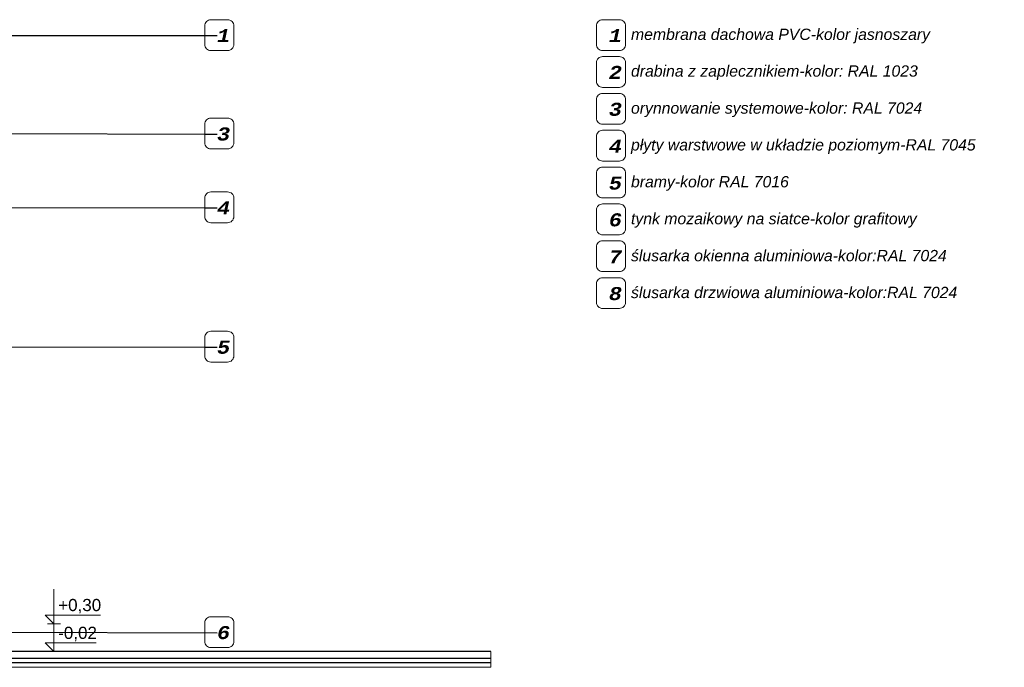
# Model space of a CAD drawing. Header units: millimetres. Extents: x 11 to 55443, y -2 to 19464.
# Tile 135 of 135: x 44112 to 55443, y 10654 to 18100. Entities that reach past the tile are written whole.
import ezdxf

# ---------------------------------------------------------------- set-up
doc = ezdxf.new("R2010")
doc.units = ezdxf.units.MM
doc.header["$MEASUREMENT"] = 0
doc.linetypes.add('Wipeout_Contour', pattern=[1000, 0, -1000])
for name, color, linetype, lineweight in [('A_OZN_ODNOSNIKI_Nr_pióra__46', 7, 'Continuous', 15), ('A_OZN_ODNOSNIKI_Nr_pióra__85', 7, 'Continuous', 13), ('A_OZN_OPIS_Nr_pióra__1', 7, 'Continuous', 13), ('A_WYM_ZEWNETRZNE_Nr_pióra__45', 7, 'Continuous', 15), ('A_WYM_ZEWNETRZNE_Nr_pióra__85', 7, 'Continuous', 13), ('Nowe_A__STROPY_Nr_pióra__1', 7, 'Continuous', 13), ('Nowe_A__STROPY_Nr_pióra__21', 7, 'Continuous', 25)]:
    doc.layers.add(name, color=color, linetype=linetype, lineweight=lineweight)
doc.layers.add('A_WYM_ZEWNETRZNE', color=7, linetype='Continuous')
doc.layers.add('Nowe_A__STROPY', color=7, linetype='Continuous')
doc.styles.add('STYL_AUTOMATYCZNY_3', font='arial.ttf')
doc.styles.add('STYL_AUTOMATYCZNY_5', font='txt')
doc.styles.add('STYL_AUTOMATYCZNY_7', font='arial.ttf')
doc.dimstyles.new('STYL_AUTOMATYCZNY__1', dxfattribs={"dimtxt": 0.18, "dimasz": 91.2, "dimexe": 0.18, "dimexo": 0.0625, "dimgap": 0, "dimtad": 0, "dimtih": 1, "dimtoh": 1, "dimdec": 4, "dimzin": 0, "dimdsep": 46, "dimcen": 0.09, "dimadec": 0, "dimazin": 0, "dimtfac": 1, "dimtdec": 4, "dimtmove": 0, "dimatfit": 3, "dimldrblk": 'ARROWHEAD_11', "dimfxl": 0, "dimtolj": 1, "dimtzin": 0, "dimarcsym": 0})

# ---------------------------------------------------------------- blocks, each defined once
blk = doc.blocks.new('ElemPrzekroju_27_1', base_point=(7287, 10854))
at = {"color": 254, "linetype": 'Wipeout_Contour', "lineweight": 0, "ltscale": 122838.887801}
blk.add_wipeout([(49534, 10754), (430, 10754), (430, 10704), (49534, 10704)], dxfattribs=at).dxf.layer = 'Nowe_A__STROPY'
at = {"color": 254, "linetype": 'Wipeout_Contour', "lineweight": 0, "ltscale": 122717.845394}
blk.add_wipeout([(430, 10654), (49534, 10654), (49534, 10704), (430, 10704)], dxfattribs=at).dxf.layer = 'Nowe_A__STROPY'
at = {"layer": 'Nowe_A__STROPY_Nr_pióra__1', "color": 7, "linetype": 'Continuous', "lineweight": 13}
blk.add_line((49534, 10654), (430, 10654), dxfattribs=at)
at = {"color": 254, "linetype": 'Wipeout_Contour', "lineweight": 0, "ltscale": 122996.403299}
blk.add_wipeout([(49534, 10834), (430, 10834), (430, 10754), (49534, 10754)], dxfattribs=at).dxf.layer = 'Nowe_A__STROPY'
at = {"layer": 'Nowe_A__STROPY_Nr_pióra__1', "color": 7, "linetype": 'Continuous', "lineweight": 13, "flags": 128}
blk.add_lwpolyline([(49534, 10834), (49534, 10754), (49534, 10704), (49534, 10654)], dxfattribs=at)
at = {"layer": 'Nowe_A__STROPY_Nr_pióra__21', "color": 7, "linetype": 'Continuous', "lineweight": 25}
for p, q in [((49534, 10834), (430, 10834)), ((49534, 10754), (430, 10754)), ((49534, 10704), (430, 10704))]:
    blk.add_line(p, q, dxfattribs=at)
blk = doc.blocks.new('Wymiary_1_1', base_point=(44505, 10834))
at = {"layer": 'A_WYM_ZEWNETRZNE_Nr_pióra__45', "color": 7, "linetype": 'Continuous', "lineweight": 15}
for p, q in [((44505, 11154), (44505, 11554)), ((44505, 11154), (44405, 11254)), ((44405, 11254), (44505, 11254)), ((44505, 11254), (45041, 11254)), ((44505, 10834), (44505, 11234)), ((44505, 10834), (44405, 10934)), ((44405, 10934), (44505, 10934)), ((44505, 10934), (44993, 10934))]:
    blk.add_line(p, q, dxfattribs=at)
at = {"layer": 'A_WYM_ZEWNETRZNE_Nr_pióra__85', "color": 7, "linetype": 'Continuous', "lineweight": 13}
for p, q in [((44505, 11154), (44430, 11154)), ((44505, 11154), (44580, 11154)), ((44505, 10834), (44430, 10834)), ((44505, 10834), (44580, 10834))]:
    blk.add_line(p, q, dxfattribs=at)
at = {"layer": 'A_WYM_ZEWNETRZNE_Nr_pióra__85', "color": 7, "lineweight": 13, "char_height": 140, "attachment_point": 7, "style": 'STYL_AUTOMATYCZNY_3'}
for s, insert in [('\\A1;{\\pql;\\fArial|b0|i0|c238|p0;\\W1.000000;+0,30}', (44555, 11274)), ('\\A1;{\\pql;\\fArial|b0|i0|c238|p0;\\W1.000000;-0,02}', (44555, 10954))]:
    blk.add_mtext(s, dxfattribs=dict(at, insert=insert))
blk = doc.blocks.new('ARROWHEAD_11')
at = {"color": 0, "linetype": 'Continuous', "lineweight": 0}
blk.add_line((0, 0), (-1, 0), dxfattribs=at)
at = {"color": 0, "linetype": 'Continuous', "lineweight": 0, "const_width": 0.25, "flags": 128}
blk.add_lwpolyline([(-0.125, 0, 1), (0.125, 0, 1)], format="xyb", close=True, dxfattribs=at)

msp = doc.modelspace()

# ---------------------------------------------------------------- block references
at = {"layer": 'Nowe_A__STROPY', "lineweight": 0}
msp.add_blockref('ElemPrzekroju_27_1', (7287, 10854), dxfattribs=at)

# ---------------------------------------------------------------- texts
at = {"layer": 'A_OZN_OPIS_Nr_pióra__1', "color": 7, "linetype": 'Continuous', "lineweight": 13, "char_height": 130, "attachment_point": 7, "style": 'STYL_AUTOMATYCZNY_7'}
for s, insert in [('\\A1;{\\pql;\\fArial|b0|i1|c238|p0;\\W1.000000;membrana dachowa PVC-kolor jasnoszary}', (51147, 17828)), ('\\A1;{\\pql;\\fArial|b0|i1|c238|p0;\\W1.000000;drabina z zaplecznikiem-kolor: RAL\\fArial|b0|i1|c238|p0;\\W1.000000; 1023}', (51147, 17406)), ('\\A1;{\\pql;\\fArial|b0|i1|c238|p0;\\W1.000000;orynnowanie systemowe-kolor: RAL\\fArial|b0|i1|c238|p0;\\W1.000000; 7024}', (51147, 16980)), ('\\A1;{\\pql;\\fArial|b0|i1|c238|p0;\\W1.000000;płyty warstwowe w układzie poziomym-RAL \\fArial|b0|i1|c238|p0;\\W1.000000;7045}', (51147, 16557)), ('\\A1;{\\pql;\\fArial|b0|i1|c238|p0;\\W1.000000;bramy-kolor RAL 70\\fArial|b0|i1|c238|p0;\\W1.000000;16}', (51147, 16133)), ('\\A1;{\\pql;\\fArial|b0|i1|c238|p0;\\W1.000000;tynk mozaikowy na siatce-kolor grafitowy}', (51147, 15709)), ('\\A1;{\\pql;\\fArial|b0|i1|c238|p0;\\W1.000000;ś\\fArial|b0|i1|c238|p0;\\W1.000000;lusarka okienna aluminiowa-kolor:RAL 7024}', (51147, 15321)), ('\\A1;{\\pql;\\fArial|b0|i1|c238|p0;\\W1.000000;ślusarka \\fArial|b0|i1|c238|p0;\\W1.000000;drzwiowa\\fArial|b0|i1|c238|p0;\\W1.000000; aluminiowa-kolor:RAL 7024}', (51147, 14897))]:
    msp.add_mtext(s, dxfattribs=dict(at, insert=insert))

# ---------------------------------------------------------------- wipeouts: each hides what was drawn before it
at = {"color": 7, "linetype": 'Continuous', "lineweight": 15, "ltscale": 447547.047136}
msp.add_wipeout([(46241, 17816), (46311, 17746), (46505, 17746), (46576, 17816), (46576, 18029), (46505, 18100), (46311, 18100), (46241, 18029)], dxfattribs=at).dxf.layer = 'A_OZN_ODNOSNIKI_Nr_pióra__46'
at = {"color": 7, "linetype": 'Continuous', "lineweight": 15, "ltscale": 485619.786825}
msp.add_wipeout([(50749, 17816), (50820, 17746), (51014, 17746), (51084, 17816), (51084, 18029), (51014, 18100), (50820, 18100), (50749, 18029)], dxfattribs=at).dxf.layer = 'A_OZN_ODNOSNIKI_Nr_pióra__46'
at = {"color": 7, "linetype": 'Continuous', "lineweight": 15, "ltscale": 484367.397667}
msp.add_wipeout([(50749, 17393), (50820, 17322), (51014, 17322), (51084, 17393), (51084, 17606), (51014, 17676), (50820, 17676), (50749, 17606)], dxfattribs=at).dxf.layer = 'A_OZN_ODNOSNIKI_Nr_pióra__46'
at = {"color": 7, "linetype": 'Continuous', "lineweight": 15, "ltscale": 483141.856008}
msp.add_wipeout([(50749, 16969), (50820, 16898), (51014, 16898), (51084, 16969), (51084, 17182), (51014, 17253), (50820, 17253), (50749, 17182)], dxfattribs=at).dxf.layer = 'A_OZN_ODNOSNIKI_Nr_pióra__46'
at = {"color": 7, "linetype": 'Continuous', "lineweight": 15, "ltscale": 443982.230166}
msp.add_wipeout([(46241, 16685), (46311, 16615), (46505, 16615), (46576, 16685), (46576, 16898), (46505, 16969), (46311, 16969), (46241, 16898)], dxfattribs=at).dxf.layer = 'A_OZN_ODNOSNIKI_Nr_pióra__46'
at = {"color": 7, "linetype": 'Continuous', "lineweight": 15, "ltscale": 481943.368151}
msp.add_wipeout([(50749, 16545), (50820, 16475), (51014, 16475), (51084, 16545), (51084, 16758), (51014, 16829), (50820, 16829), (50749, 16758)], dxfattribs=at).dxf.layer = 'A_OZN_ODNOSNIKI_Nr_pióra__46'
at = {"color": 7, "linetype": 'Continuous', "lineweight": 15, "ltscale": 480772.136237}
msp.add_wipeout([(50749, 16122), (50820, 16051), (51014, 16051), (51084, 16122), (51084, 16335), (51014, 16405), (50820, 16405), (50749, 16335)], dxfattribs=at).dxf.layer = 'A_OZN_ODNOSNIKI_Nr_pióra__46'
at = {"color": 7, "linetype": 'Continuous', "lineweight": 15, "ltscale": 441441.706051}
msp.add_wipeout([(46241, 15836), (46311, 15766), (46505, 15766), (46576, 15836), (46576, 16049), (46505, 16120), (46311, 16120), (46241, 16049)], dxfattribs=at).dxf.layer = 'A_OZN_ODNOSNIKI_Nr_pióra__46'
at = {"color": 7, "linetype": 'Continuous', "lineweight": 15, "ltscale": 479628.359802}
msp.add_wipeout([(50749, 15698), (50820, 15627), (51014, 15627), (51084, 15698), (51084, 15911), (51014, 15982), (50820, 15982), (50749, 15911)], dxfattribs=at).dxf.layer = 'A_OZN_ODNOSNIKI_Nr_pióra__46'
at = {"color": 7, "linetype": 'Continuous', "lineweight": 15, "ltscale": 478512.235399}
msp.add_wipeout([(50749, 15274), (50820, 15204), (51014, 15204), (51084, 15274), (51084, 15487), (51014, 15558), (50820, 15558), (50749, 15487)], dxfattribs=at).dxf.layer = 'A_OZN_ODNOSNIKI_Nr_pióra__46'
at = {"color": 7, "linetype": 'Continuous', "lineweight": 15, "ltscale": 477423.957481}
msp.add_wipeout([(50749, 14851), (50820, 14780), (51014, 14780), (51084, 14851), (51084, 15064), (51014, 15134), (50820, 15134), (50749, 15064)], dxfattribs=at).dxf.layer = 'A_OZN_ODNOSNIKI_Nr_pióra__46'
at = {"color": 7, "linetype": 'Continuous', "lineweight": 15, "ltscale": 436971.58708}
msp.add_wipeout([(46241, 14234), (46311, 14164), (46505, 14164), (46576, 14234), (46576, 14447), (46505, 14518), (46311, 14518), (46241, 14447)], dxfattribs=at).dxf.layer = 'A_OZN_ODNOSNIKI_Nr_pióra__46'

# ---------------------------------------------------------------- next in the draw order: linework, layer by layer
at = {"layer": 'A_OZN_ODNOSNIKI_Nr_pióra__85', "color": 7, "linetype": 'Continuous', "lineweight": 13, "flags": 128}
for points in [[(46241, 17816, 0.414214), (46311, 17746), (46505, 17746, 0.414214), (46576, 17816), (46576, 18029, 0.414214), (46505, 18100), (46311, 18100, 0.414214), (46241, 18029), (46241, 17816)], [(50749, 17816, 0.414214), (50820, 17746), (51014, 17746, 0.414214), (51084, 17816), (51084, 18029, 0.414214), (51014, 18100), (50820, 18100, 0.414214), (50749, 18029), (50749, 17816)], [(50749, 17393, 0.414214), (50820, 17322), (51014, 17322, 0.414214), (51084, 17393), (51084, 17606, 0.414214), (51014, 17676), (50820, 17676, 0.414214), (50749, 17606), (50749, 17393)], [(50749, 16969, 0.414214), (50820, 16898), (51014, 16898, 0.414214), (51084, 16969), (51084, 17182, 0.414214), (51014, 17253), (50820, 17253, 0.414214), (50749, 17182), (50749, 16969)], [(46241, 16685, 0.414214), (46311, 16615), (46505, 16615, 0.414214), (46576, 16685), (46576, 16898, 0.414214), (46505, 16969), (46311, 16969, 0.414214), (46241, 16898), (46241, 16685)], [(50749, 16545, 0.414214), (50820, 16475), (51014, 16475, 0.414214), (51084, 16545), (51084, 16758, 0.414214), (51014, 16829), (50820, 16829, 0.414214), (50749, 16758), (50749, 16545)], [(50749, 16122, 0.414214), (50820, 16051), (51014, 16051, 0.414214), (51084, 16122), (51084, 16335, 0.414214), (51014, 16405), (50820, 16405, 0.414214), (50749, 16335), (50749, 16122)], [(46241, 15836, 0.414214), (46311, 15766), (46505, 15766, 0.414214), (46576, 15836), (46576, 16049, 0.414214), (46505, 16120), (46311, 16120, 0.414214), (46241, 16049), (46241, 15836)], [(50749, 15698, 0.414214), (50820, 15627), (51014, 15627, 0.414214), (51084, 15698), (51084, 15911, 0.414214), (51014, 15982), (50820, 15982, 0.414214), (50749, 15911), (50749, 15698)], [(50749, 15274, 0.414214), (50820, 15204), (51014, 15204, 0.414214), (51084, 15274), (51084, 15487, 0.414214), (51014, 15558), (50820, 15558, 0.414214), (50749, 15487), (50749, 15274)], [(50749, 14851, 0.414214), (50820, 14780), (51014, 14780, 0.414214), (51084, 14851), (51084, 15064, 0.414214), (51014, 15134), (50820, 15134, 0.414214), (50749, 15064), (50749, 14851)], [(46241, 14234, 0.414214), (46311, 14164), (46505, 14164, 0.414214), (46576, 14234), (46576, 14447, 0.414214), (46505, 14518), (46311, 14518, 0.414214), (46241, 14447), (46241, 14234)]]:
    msp.add_lwpolyline(points, format="xyb", close=True, dxfattribs=at)

# ---------------------------------------------------------------- next in the draw order: block references
at = {"layer": 'A_WYM_ZEWNETRZNE', "color": 7, "linetype": 'Continuous', "lineweight": 13}
msp.add_blockref('Wymiary_1_1', (44505, 10834), dxfattribs=at)

# ---------------------------------------------------------------- next in the draw order: texts
at = {"layer": 'A_OZN_ODNOSNIKI_Nr_pióra__46', "color": 7, "linetype": 'Continuous', "lineweight": 15, "char_height": 150, "attachment_point": 4, "style": 'STYL_AUTOMATYCZNY_5'}
for s, insert in [('\\A1;{\\pql;\\fCourier CE|b1|i1|c0|p0;\\W1.000000;1}', (46383, 17917)), ('\\A1;{\\pql;\\fCourier CE|b1|i1|c0|p0;\\W1.000000;1}', (50892, 17917)), ('\\A1;{\\pql;\\fCourier CE|b1|i1|c0|p0;\\W1.000000;2}', (50892, 17494)), ('\\A1;{\\pql;\\fCourier CE|b1|i1|c0|p0;\\W1.000000;3}', (50892, 17069)), ('\\A1;{\\pql;\\fCourier CE|b1|i1|c0|p0;\\W1.000000;3}', (46383, 16785)), ('\\A1;{\\pql;\\fCourier CE|b1|i1|c0|p0;\\W1.000000;4}', (50892, 16646)), ('\\A1;{\\pql;\\fCourier CE|b1|i1|c0|p0;\\W1.000000;5}', (50892, 16220)), ('\\A1;{\\pql;\\fCourier CE|b1|i1|c0|p0;\\W1.000000;4}', (46383, 15937)), ('\\A1;{\\pql;\\fCourier CE|b1|i1|c0|p0;\\W1.000000;6}', (50892, 15798)), ('\\A1;{\\pql;\\fCourier CE|b1|i1|c0|p0;\\W1.000000;7}', (50892, 15374)), ('\\A1;{\\pql;\\fCourier CE|b1|i1|c0|p0;\\W1.000000;8}', (50892, 14950)), ('\\A1;{\\pql;\\fCourier CE|b1|i1|c0|p0;\\W1.000000;5}', (46383, 14333))]:
    msp.add_mtext(s, dxfattribs=dict(at, insert=insert))

# ---------------------------------------------------------------- next in the draw order: leaders
at = {"layer": 'A_OZN_ODNOSNIKI_Nr_pióra__85', "color": 7, "linetype": 'Continuous', "lineweight": 13, "annotation_type": 0, "has_hookline": 1, "hookline_direction": 0}
for points, text_width in [([(38137, 17923), (46383, 17917)], 35.7), ([(43773, 16792), (46383, 16785)], 100), ([(43285, 15943), (46383, 15937)], 107), ([(41192, 14341), (46383, 14333)], 100)]:
    msp.add_leader(points, dimstyle='STYL_AUTOMATYCZNY__1', dxfattribs=dict(at, text_width=text_width))

# ---------------------------------------------------------------- next in the draw order: wipeouts: each hides what was drawn before it
at = {"color": 7, "linetype": 'Continuous', "lineweight": 15, "ltscale": 429182.662382}
msp.add_wipeout([(46241, 10952), (46311, 10881), (46505, 10881), (46576, 10952), (46576, 11165), (46505, 11236), (46311, 11236), (46241, 11165)], dxfattribs=at).dxf.layer = 'A_OZN_ODNOSNIKI_Nr_pióra__46'

# ---------------------------------------------------------------- next in the draw order: linework, layer by layer
at = {"layer": 'A_OZN_ODNOSNIKI_Nr_pióra__85', "color": 7, "linetype": 'Continuous', "lineweight": 13, "flags": 128}
msp.add_lwpolyline([(46241, 10952, 0.414214), (46311, 10881), (46505, 10881, 0.414214), (46576, 10952), (46576, 11165, 0.414214), (46505, 11236), (46311, 11236, 0.414214), (46241, 11165), (46241, 10952)], format="xyb", close=True, dxfattribs=at)

# ---------------------------------------------------------------- next in the draw order: texts
at = {"layer": 'A_OZN_ODNOSNIKI_Nr_pióra__46', "color": 7, "linetype": 'Continuous', "lineweight": 15, "insert": (46383, 11052), "char_height": 150, "attachment_point": 4, "style": 'STYL_AUTOMATYCZNY_5'}
msp.add_mtext('\\A1;{\\pql;\\fCourier CE|b1|i1|c0|p0;\\W1.000000;6}', dxfattribs=at)

# ---------------------------------------------------------------- next in the draw order: leaders
at = {"layer": 'A_OZN_ODNOSNIKI_Nr_pióra__85', "color": 7, "linetype": 'Continuous', "lineweight": 13, "annotation_type": 0, "has_hookline": 1, "hookline_direction": 0, "text_width": 92.9}
msp.add_leader([(42901, 11059), (46383, 11052)], dimstyle='STYL_AUTOMATYCZNY__1', dxfattribs=at)

doc.saveas('drawing.dxf')
